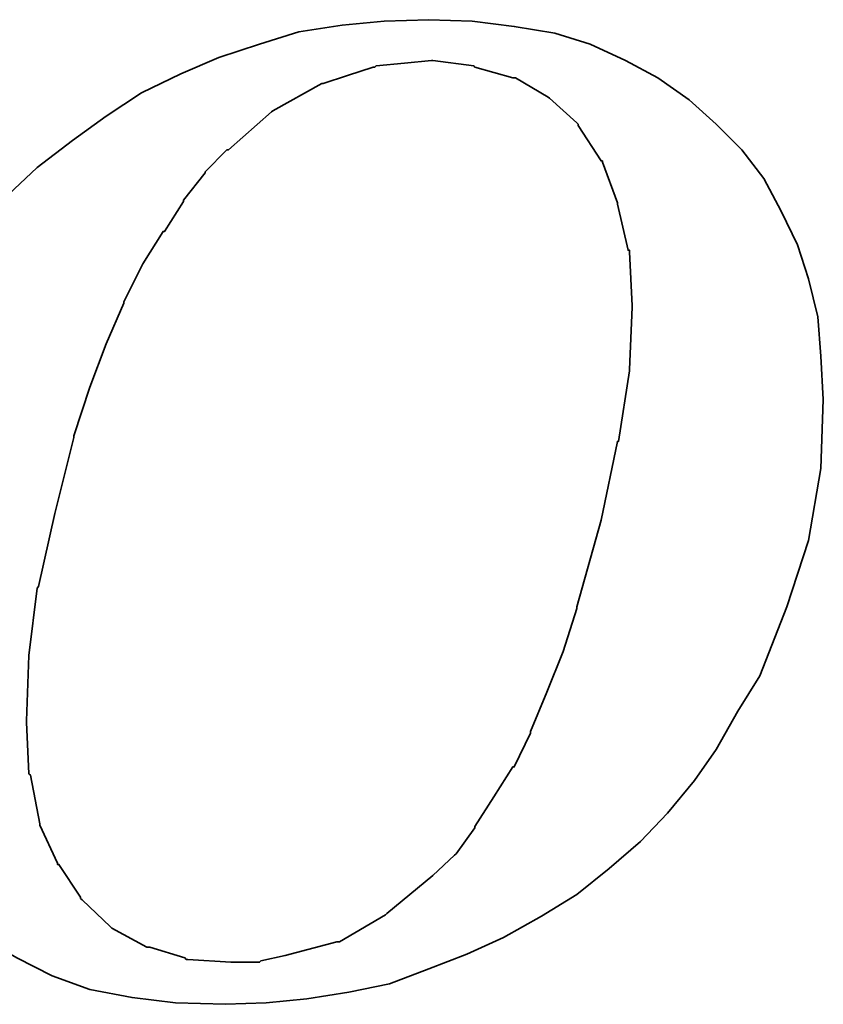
# Model space of a CAD drawing. Header units: inches. Extents: x 36 to 516, y 68 to 1649.
# Tile 45 of 50: x 183.1 to 184.37, y 117.36 to 118.92. Entities that reach past the tile are written whole.
import ezdxf

# ---------------------------------------------------------------- set-up
doc = ezdxf.new("R2010")
doc.units = ezdxf.units.IN
doc.header["$LTSCALE"] = 2
doc.header["$MEASUREMENT"] = 0
doc.layers.add('DIM', color=4, linetype='Continuous')
doc.layers.add('layer 1', color=7, linetype='Continuous')

# ---------------------------------------------------------------- blocks, each defined once
blk = doc.blocks.new('TBI MOTION logo(完整正式版)')
at = {"layer": 'layer 1', "color": 22, "lineweight": 35}
for points, knots in [([(35.79625, -6.98375), (35.79625, -6.98375), (36.23125, -7.43875), (36.23125, -7.43875), (36.23125, -7.43875), (36.23125, -7.43875), (36.75625, -7.87125), (36.75625, -7.87125), (36.75625, -7.87125), (36.75625, -7.87125), (37.33125, -8.20375), (37.33125, -8.20375), (37.33125, -8.20375), (37.33125, -8.20375), (37.95625, -8.51875), (37.95625, -8.51875), (37.95625, -8.51875), (37.95625, -8.51875), (38.62625, -8.75875), (38.62625, -8.75875), (38.62625, -8.75875), (38.62625, -8.75875), (39.37125, -8.90375), (39.37125, -8.90375), (39.37125, -8.90375), (39.37125, -8.90375), (40.14125, -8.99875), (40.14125, -8.99875), (40.14125, -8.99875), (40.14125, -8.99875), (41.02625, -9.02375), (41.02625, -9.02375), (41.02625, -9.02375), (41.02625, -9.02375), (41.74625, -8.99875), (41.74625, -8.99875), (41.74625, -8.99875), (41.74625, -8.99875), (42.46625, -8.92375), (42.46625, -8.92375), (42.46625, -8.92375), (42.46625, -8.92375), (43.21125, -8.80625), (43.21125, -8.80625), (43.21125, -8.80625), (43.21125, -8.80625), (43.93125, -8.66375), (43.93125, -8.66375), (43.93125, -8.66375), (43.93125, -8.66375), (44.62625, -8.39875), (44.62625, -8.39875), (44.62625, -8.39875), (44.62625, -8.39875), (45.29625, -8.13375), (45.29625, -8.13375), (45.29625, -8.13375), (45.29625, -8.13375), (45.94625, -7.84375), (45.94625, -7.84375), (45.94625, -7.84375), (45.94625, -7.84375), (46.61625, -7.46375), (46.61625, -7.46375), (46.61625, -7.46375), (46.61625, -7.46375), (47.24125, -7.07875), (47.24125, -7.07875), (47.24125, -7.07875), (47.24125, -7.07875), (47.81625, -6.62375), (47.81625, -6.62375), (47.81625, -6.62375), (47.81625, -6.62375), (48.36875, -6.14375), (48.36875, -6.14375), (48.36875, -6.14375), (48.36875, -6.14375), (48.84625, -5.64125), (48.84625, -5.64125), (48.84625, -5.64125), (48.84625, -5.64125), (49.32625, -5.06375), (49.32625, -5.06375), (49.32625, -5.06375), (49.32625, -5.06375), (49.71125, -4.51374), (49.71125, -4.51374), (49.71125, -4.51374), (49.71125, -4.51374), (50.09625, -3.83874), (50.09625, -3.83874), (50.09625, -3.83874), (50.09625, -3.83874), (50.48125, -3.21374), (50.48125, -3.21374), (50.48125, -3.21374), (50.48125, -3.21374), (50.96125, -1.99125), (50.96125, -1.99125), (50.96125, -1.99125), (50.96125, -1.99125), (51.34375, -0.81875), (51.34375, -0.81875), (51.34375, -0.81875), (51.34375, -0.81875), (51.56125, 0.45624), (51.56125, 0.45624), (51.56125, 0.45624), (51.56125, 0.45624), (51.60625, 1.67624), (51.60625, 1.67624), (51.60625, 1.67624), (51.60625, 1.67624), (51.56125, 2.44625), (51.56125, 2.44625), (51.56125, 2.44625), (51.56125, 2.44625), (51.51125, 3.14125), (51.51125, 3.14125), (51.51125, 3.14125), (51.51125, 3.14125), (51.34375, 3.81125), (51.34375, 3.81125), (51.34375, 3.81125), (51.34375, 3.81125), (51.15125, 4.41125), (51.15125, 4.41125), (51.15125, 4.41125), (51.15125, 4.41125), (50.86125, 5.01125), (50.86125, 5.01125), (50.86125, 5.01125), (50.86125, 5.01125), (50.55125, 5.58875), (50.55125, 5.58875), (50.55125, 5.58875), (50.55125, 5.58875), (50.16625, 6.09125), (50.16625, 6.09125), (50.16625, 6.09125), (50.16625, 6.09125), (49.71125, 6.54875), (49.71125, 6.54875), (49.71125, 6.54875), (49.71125, 6.54875), (49.23125, 6.98125), (49.23125, 6.98125), (49.23125, 6.98125), (49.23125, 6.98125), (48.67875, 7.36625), (48.67875, 7.36625), (48.67875, 7.36625), (48.67875, 7.36625), (48.10375, 7.67625), (48.10375, 7.67625), (48.10375, 7.67625), (48.10375, 7.67625), (47.48125, 7.96375), (47.48125, 7.96375), (47.48125, 7.96375), (47.48125, 7.96375), (46.85625, 8.15625), (46.85625, 8.15625), (46.85625, 8.15625), (46.85625, 8.15625), (46.13625, 8.27624), (46.13625, 8.27624), (46.13625, 8.27624), (46.13625, 8.27624), (45.39125, 8.37125), (45.39125, 8.37125), (45.39125, 8.37125), (45.39125, 8.37125), (44.62625, 8.39624), (44.62625, 8.39624), (44.62625, 8.39624), (44.62625, 8.39624), (43.83625, 8.37125), (43.83625, 8.37125), (43.83625, 8.37125), (43.83625, 8.37125), (43.09125, 8.30125), (43.09125, 8.30125), (43.09125, 8.30125), (43.09125, 8.30125), (42.32125, 8.18125), (42.32125, 8.18125), (42.32125, 8.18125), (42.32125, 8.18125), (41.62875, 7.96375), (41.62875, 7.96375), (41.62875, 7.96375), (41.62875, 7.96375), (40.90625, 7.72625), (40.90625, 7.72625), (40.90625, 7.72625), (40.90625, 7.72625), (40.23624, 7.43625), (40.23624, 7.43625), (40.23624, 7.43625), (40.23624, 7.43625), (39.54124, 7.10125), (39.54124, 7.10125), (39.54124, 7.10125), (39.54124, 7.10125), (38.91625, 6.69125), (38.91625, 6.69125), (38.91625, 6.69125), (38.91625, 6.69125), (38.31625, 6.26125), (38.31625, 6.26125), (38.31625, 6.26125), (38.31625, 6.26125), (37.69125, 5.78125), (37.69125, 5.78125), (37.69125, 5.78125), (37.69125, 5.78125), (37.18625, 5.30125), (37.18625, 5.30125), (37.18625, 5.30125), (37.18625, 5.30125), (36.70625, 4.79624), (36.70625, 4.79624), (36.70625, 4.79624), (36.70625, 4.79624), (36.23125, 4.22125), (36.23125, 4.22125), (36.23125, 4.22125), (36.23125, 4.22125), (35.87124, 3.69375), (35.87124, 3.69375), (35.87124, 3.69375), (35.87124, 3.69375), (35.53125, 3.09125), (35.53125, 3.09125), (35.53125, 3.09125), (35.53125, 3.09125), (35.19875, 2.47125), (35.19875, 2.47125), (35.19875, 2.47125), (35.19875, 2.47125), (34.71625, 1.24625), (34.71625, 1.24625), (34.71625, 1.24625), (34.71625, 1.24625), (34.33125, 0.06874), (34.33125, 0.06874), (34.33125, 0.06874), (34.33125, 0.06874), (34.11625, -1.07875), (34.11625, -1.07875), (34.11625, -1.07875), (34.11625, -1.07875), (34.07125, -2.15875), (34.07125, -2.15875), (34.07125, -2.15875), (34.07125, -2.15875), (34.07125, -2.85375), (34.07125, -2.85375), (34.07125, -2.85375), (34.07125, -2.85375), (34.14125, -3.50375), (34.14125, -3.50375), (34.14125, -3.50375), (34.14125, -3.50375), (34.28625, -4.17375), (34.28625, -4.17375), (34.28625, -4.17375), (34.28625, -4.17375), (34.47625, -4.77624), (34.47625, -4.77624), (34.47625, -4.77624), (34.47625, -4.77624), (34.71625, -5.32625), (34.71625, -5.32625), (34.71625, -5.32625), (34.71625, -5.32625), (35.05375, -5.92875), (35.05375, -5.92875), (35.05375, -5.92875), (35.05375, -5.92875), (35.36375, -6.45375), (35.36375, -6.45375), (35.36375, -6.45375), (35.36375, -6.45375), (35.79625, -6.98375), (35.79625, -6.98375)], [0, 0, 0, 0, 0.01388889, 0.01388889, 0.01388889, 0.01388889, 0.02777778, 0.02777778, 0.02777778, 0.02777778, 0.04166667, 0.04166667, 0.04166667, 0.04166667, 0.05555556, 0.05555556, 0.05555556, 0.05555556, 0.06944444, 0.06944444, 0.06944444, 0.06944444, 0.08333333, 0.08333333, 0.08333333, 0.08333333, 0.09722222, 0.09722222, 0.09722222, 0.09722222, 0.11111111, 0.11111111, 0.11111111, 0.11111111, 0.125, 0.125, 0.125, 0.125, 0.13888889, 0.13888889, 0.13888889, 0.13888889, 0.15277778, 0.15277778, 0.15277778, 0.15277778, 0.16666667, 0.16666667, 0.16666667, 0.16666667, 0.18055556, 0.18055556, 0.18055556, 0.18055556, 0.19444444, 0.19444444, 0.19444444, 0.19444444, 0.20833333, 0.20833333, 0.20833333, 0.20833333, 0.22222222, 0.22222222, 0.22222222, 0.22222222, 0.23611111, 0.23611111, 0.23611111, 0.23611111, 0.25, 0.25, 0.25, 0.25, 0.26388889, 0.26388889, 0.26388889, 0.26388889, 0.27777778, 0.27777778, 0.27777778, 0.27777778, 0.29166667, 0.29166667, 0.29166667, 0.29166667, 0.30555556, 0.30555556, 0.30555556, 0.30555556, 0.31944444, 0.31944444, 0.31944444, 0.31944444, 0.33333333, 0.33333333, 0.33333333, 0.33333333, 0.34722222, 0.34722222, 0.34722222, 0.34722222, 0.36111111, 0.36111111, 0.36111111, 0.36111111, 0.375, 0.375, 0.375, 0.375, 0.38888889, 0.38888889, 0.38888889, 0.38888889, 0.40277778, 0.40277778, 0.40277778, 0.40277778, 0.41666667, 0.41666667, 0.41666667, 0.41666667, 0.43055556, 0.43055556, 0.43055556, 0.43055556, 0.44444444, 0.44444444, 0.44444444, 0.44444444, 0.45833333, 0.45833333, 0.45833333, 0.45833333, 0.47222222, 0.47222222, 0.47222222, 0.47222222, 0.48611111, 0.48611111, 0.48611111, 0.48611111, 0.5, 0.5, 0.5, 0.5, 0.51388889, 0.51388889, 0.51388889, 0.51388889, 0.52777778, 0.52777778, 0.52777778, 0.52777778, 0.54166667, 0.54166667, 0.54166667, 0.54166667, 0.55555556, 0.55555556, 0.55555556, 0.55555556, 0.56944444, 0.56944444, 0.56944444, 0.56944444, 0.58333333, 0.58333333, 0.58333333, 0.58333333, 0.59722222, 0.59722222, 0.59722222, 0.59722222, 0.61111111, 0.61111111, 0.61111111, 0.61111111, 0.625, 0.625, 0.625, 0.625, 0.63888889, 0.63888889, 0.63888889, 0.63888889, 0.65277778, 0.65277778, 0.65277778, 0.65277778, 0.66666667, 0.66666667, 0.66666667, 0.66666667, 0.68055556, 0.68055556, 0.68055556, 0.68055556, 0.69444444, 0.69444444, 0.69444444, 0.69444444, 0.70833333, 0.70833333, 0.70833333, 0.70833333, 0.72222222, 0.72222222, 0.72222222, 0.72222222, 0.73611111, 0.73611111, 0.73611111, 0.73611111, 0.75, 0.75, 0.75, 0.75, 0.76388889, 0.76388889, 0.76388889, 0.76388889, 0.77777778, 0.77777778, 0.77777778, 0.77777778, 0.79166667, 0.79166667, 0.79166667, 0.79166667, 0.80555556, 0.80555556, 0.80555556, 0.80555556, 0.81944444, 0.81944444, 0.81944444, 0.81944444, 0.83333333, 0.83333333, 0.83333333, 0.83333333, 0.84722222, 0.84722222, 0.84722222, 0.84722222, 0.86111111, 0.86111111, 0.86111111, 0.86111111, 0.875, 0.875, 0.875, 0.875, 0.88888889, 0.88888889, 0.88888889, 0.88888889, 0.90277778, 0.90277778, 0.90277778, 0.90277778, 0.91666667, 0.91666667, 0.91666667, 0.91666667, 0.93055556, 0.93055556, 0.93055556, 0.93055556, 0.94444444, 0.94444444, 0.94444444, 0.94444444, 0.95833333, 0.95833333, 0.95833333, 0.95833333, 0.97222222, 0.97222222, 0.97222222, 0.97222222, 0.98611111, 0.98611111, 0.98611111, 0.98611111, 1, 1, 1, 1]), ([(38.33875, 1.03124), (38.33875, 1.03124), (38.62625, 1.89625), (38.62625, 1.89625), (38.62625, 1.89625), (38.62625, 1.89625), (38.91625, 2.66375), (38.91625, 2.66375), (38.91625, 2.66375), (38.91625, 2.66375), (39.22625, 3.38125), (39.22625, 3.38125), (39.22625, 3.38125), (39.22625, 3.38125), (39.22625, 3.40624), (39.22625, 3.40624), (39.22625, 3.40624), (39.22625, 3.40624), (39.56124, 4.07624), (39.56124, 4.07624), (39.56124, 4.07624), (39.56124, 4.07624), (39.92125, 4.65125), (39.92125, 4.65125), (39.92125, 4.65125), (39.92125, 4.65125), (39.94625, 4.65125), (39.94625, 4.65125), (39.94625, 4.65125), (39.94625, 4.65125), (40.28125, 5.17875), (40.28125, 5.17875), (40.28125, 5.17875), (40.28125, 5.17875), (40.28125, 5.20375), (40.28125, 5.20375), (40.28125, 5.20375), (40.28125, 5.20375), (40.66875, 5.68625), (40.66875, 5.68625), (40.66875, 5.68625), (40.66875, 5.68625), (40.66875, 5.70625), (40.66875, 5.70625), (40.66875, 5.70625), (40.66875, 5.70625), (41.05124, 6.09125), (41.05124, 6.09125), (41.05124, 6.09125), (41.05124, 6.09125), (41.07625, 6.09125), (41.07625, 6.09125), (41.07625, 6.09125), (41.07625, 6.09125), (41.84125, 6.76625), (41.84125, 6.76625), (41.84125, 6.76625), (41.84125, 6.76625), (41.86625, 6.78625), (41.86625, 6.78625), (41.86625, 6.78625), (41.86625, 6.78625), (42.73125, 7.26624), (42.73125, 7.26624), (42.73125, 7.26624), (42.73125, 7.26624), (42.75625, 7.26624), (42.75625, 7.26624), (42.75625, 7.26624), (42.75625, 7.26624), (43.18625, 7.41125), (43.18625, 7.41125), (43.18625, 7.41125), (43.18625, 7.41125), (43.64125, 7.55625), (43.64125, 7.55625), (43.64125, 7.55625), (43.64125, 7.55625), (43.66625, 7.55625), (43.66625, 7.55625), (43.66625, 7.55625), (43.66625, 7.55625), (43.69125, 7.58124), (43.69125, 7.58124), (43.69125, 7.58124), (43.69125, 7.58124), (44.19125, 7.62625), (44.19125, 7.62625), (44.19125, 7.62625), (44.19125, 7.62625), (44.67125, 7.67625), (44.67125, 7.67625), (44.67125, 7.67625), (44.67125, 7.67625), (44.69625, 7.67625), (44.69625, 7.67625), (44.69625, 7.67625), (44.69625, 7.67625), (45.41875, 7.58124), (45.41875, 7.58124), (45.41875, 7.58124), (45.41875, 7.58124), (45.44125, 7.55625), (45.44125, 7.55625), (45.44125, 7.55625), (45.44125, 7.55625), (46.11125, 7.36625), (46.11125, 7.36625), (46.11125, 7.36625), (46.11125, 7.36625), (46.13625, 7.36625), (46.13625, 7.36625), (46.13625, 7.36625), (46.13625, 7.36625), (46.15875, 7.36625), (46.15875, 7.36625), (46.15875, 7.36625), (46.15875, 7.36625), (46.73625, 7.02624), (46.73625, 7.02624), (46.73625, 7.02624), (46.73625, 7.02624), (46.76125, 7.00624), (46.76125, 7.00624), (46.76125, 7.00624), (46.76125, 7.00624), (47.24125, 6.57124), (47.24125, 6.57124), (47.24125, 6.57124), (47.24125, 6.57124), (47.26625, 6.54875), (47.26625, 6.54875), (47.26625, 6.54875), (47.26625, 6.54875), (47.26625, 6.52375), (47.26625, 6.52375), (47.26625, 6.52375), (47.26625, 6.52375), (47.67375, 5.89875), (47.67375, 5.89875), (47.67375, 5.89875), (47.67375, 5.89875), (47.69625, 5.89875), (47.69625, 5.89875), (47.69625, 5.89875), (47.69625, 5.89875), (47.69625, 5.87625), (47.69625, 5.87625), (47.69625, 5.87625), (47.69625, 5.87625), (47.96125, 5.15625), (47.96125, 5.15625), (47.96125, 5.15625), (47.96125, 5.15625), (47.96125, 5.13125), (47.96125, 5.13125), (47.96125, 5.13125), (47.96125, 5.13125), (48.15125, 4.31875), (48.15125, 4.31875), (48.15125, 4.31875), (48.15125, 4.31875), (48.17625, 4.31875), (48.17625, 4.31875), (48.17625, 4.31875), (48.17625, 4.31875), (48.17625, 4.29125), (48.17625, 4.29125), (48.17625, 4.29125), (48.17625, 4.29125), (48.22625, 3.33125), (48.22625, 3.33125), (48.22625, 3.33125), (48.22625, 3.33125), (48.22625, 3.30875), (48.22625, 3.30875), (48.22625, 3.30875), (48.22625, 3.30875), (48.17625, 2.20624), (48.17625, 2.20624), (48.17625, 2.20624), (48.17625, 2.20624), (48.17625, 2.18124), (48.17625, 2.18124), (48.17625, 2.18124), (48.17625, 2.18124), (47.98375, 0.93624), (47.98375, 0.93624), (47.98375, 0.93624), (47.98375, 0.93624), (47.96125, 0.93624), (47.96125, 0.93624), (47.96125, 0.93624), (47.96125, 0.93624), (47.67375, -0.45874), (47.67375, -0.45874), (47.67375, -0.45874), (47.67375, -0.45874), (47.24125, -1.99125), (47.24125, -1.99125), (47.24125, -1.99125), (47.24125, -1.99125), (47.24125, -2.01874), (47.24125, -2.01874), (47.24125, -2.01874), (47.24125, -2.01874), (47.00125, -2.78375), (47.00125, -2.78375), (47.00125, -2.78375), (47.00125, -2.78375), (46.71125, -3.50375), (46.71125, -3.50375), (46.71125, -3.50375), (46.71125, -3.50375), (46.42625, -4.19875), (46.42625, -4.19875), (46.42625, -4.19875), (46.42625, -4.19875), (46.42625, -4.22375), (46.42625, -4.22375), (46.42625, -4.22375), (46.42625, -4.22375), (46.13625, -4.82374), (46.13625, -4.82374), (46.13625, -4.82374), (46.13625, -4.82374), (46.11125, -4.82374), (46.11125, -4.82374), (46.11125, -4.82374), (46.11125, -4.82374), (45.77625, -5.35125), (45.77625, -5.35125), (45.77625, -5.35125), (45.77625, -5.35125), (45.44125, -5.87875), (45.44125, -5.87875), (45.44125, -5.87875), (45.44125, -5.87875), (45.44125, -5.90375), (45.44125, -5.90375), (45.44125, -5.90375), (45.44125, -5.90375), (45.10625, -6.35875), (45.10625, -6.35875), (45.10625, -6.35875), (45.10625, -6.35875), (45.08125, -6.38375), (45.08125, -6.38375), (45.08125, -6.38375), (45.08125, -6.38375), (44.69625, -6.74375), (44.69625, -6.74375), (44.69625, -6.74375), (44.69625, -6.74375), (43.88375, -7.41625), (43.88375, -7.41625), (43.88375, -7.41625), (43.88375, -7.41625), (43.85625, -7.43875), (43.85625, -7.43875), (43.85625, -7.43875), (43.85625, -7.43875), (43.04125, -7.91875), (43.04125, -7.91875), (43.04125, -7.91875), (43.04125, -7.91875), (43.01625, -7.91875), (43.01625, -7.91875), (43.01625, -7.91875), (43.01625, -7.91875), (42.99625, -7.91875), (42.99625, -7.91875), (42.99625, -7.91875), (42.99625, -7.91875), (42.08125, -8.15875), (42.08125, -8.15875), (42.08125, -8.15875), (42.08125, -8.15875), (41.65125, -8.25625), (41.65125, -8.25625), (41.65125, -8.25625), (41.65125, -8.25625), (41.62875, -8.27875), (41.62875, -8.27875), (41.62875, -8.27875), (41.62875, -8.27875), (41.60125, -8.27875), (41.60125, -8.27875), (41.60125, -8.27875), (41.60125, -8.27875), (41.12125, -8.27875), (41.12125, -8.27875), (41.12125, -8.27875), (41.12125, -8.27875), (40.35624, -8.23125), (40.35624, -8.23125), (40.35624, -8.23125), (40.35624, -8.23125), (40.33125, -8.23125), (40.33125, -8.23125), (40.33125, -8.23125), (40.33125, -8.23125), (40.30625, -8.20375), (40.30625, -8.20375), (40.30625, -8.20375), (40.30625, -8.20375), (39.68375, -8.01375), (39.68375, -8.01375), (39.68375, -8.01375), (39.68375, -8.01375), (39.66124, -8.01375), (39.66124, -8.01375), (39.66124, -8.01375), (39.66124, -8.01375), (39.63625, -8.01375), (39.63625, -8.01375), (39.63625, -8.01375), (39.63625, -8.01375), (39.01125, -7.67875), (39.01125, -7.67875), (39.01125, -7.67875), (39.01125, -7.67875), (38.98875, -7.65375), (38.98875, -7.65375), (38.98875, -7.65375), (38.98875, -7.65375), (38.48625, -7.17375), (38.48625, -7.17375), (38.48625, -7.17375), (38.48625, -7.17375), (38.45875, -7.14875), (38.45875, -7.14875), (38.45875, -7.14875), (38.45875, -7.14875), (38.45875, -7.12875), (38.45875, -7.12875), (38.45875, -7.12875), (38.45875, -7.12875), (38.07625, -6.54875), (38.07625, -6.54875), (38.07625, -6.54875), (38.07625, -6.54875), (38.05125, -6.54875), (38.05125, -6.54875), (38.05125, -6.54875), (38.05125, -6.54875), (38.05125, -6.52875), (38.05125, -6.52875), (38.05125, -6.52875), (38.05125, -6.52875), (37.74125, -5.85375), (37.74125, -5.85375), (37.74125, -5.85375), (37.74125, -5.85375), (37.74125, -5.82875), (37.74125, -5.82875), (37.74125, -5.82875), (37.74125, -5.82875), (37.57375, -4.96875), (37.57375, -4.96875), (37.57375, -4.96875), (37.57375, -4.96875), (37.54625, -4.94375), (37.54625, -4.94375), (37.54625, -4.94375), (37.54625, -4.94375), (37.50125, -4.03375), (37.50125, -4.03375), (37.50125, -4.03375), (37.50125, -4.03375), (37.50125, -4.00875), (37.50125, -4.00875), (37.50125, -4.00875), (37.50125, -4.00875), (37.54625, -2.85375), (37.54625, -2.85375), (37.54625, -2.85375), (37.54625, -2.85375), (37.69125, -1.65875), (37.69125, -1.65875), (37.69125, -1.65875), (37.69125, -1.65875), (37.71624, -1.63375), (37.71624, -1.63375), (37.71624, -1.63375), (37.71624, -1.63375), (38.00375, -0.33875), (38.00375, -0.33875), (38.00375, -0.33875), (38.00375, -0.33875), (38.33875, 1.00624), (38.33875, 1.00624), (38.33875, 1.00624), (38.33875, 1.00624), (38.33875, 1.03124), (38.33875, 1.03124)], [0, 0, 0, 0, 0.01010101, 0.01010101, 0.01010101, 0.01010101, 0.02020202, 0.02020202, 0.02020202, 0.02020202, 0.03030303, 0.03030303, 0.03030303, 0.03030303, 0.04040404, 0.04040404, 0.04040404, 0.04040404, 0.05050505, 0.05050505, 0.05050505, 0.05050505, 0.06060606, 0.06060606, 0.06060606, 0.06060606, 0.07070707, 0.07070707, 0.07070707, 0.07070707, 0.08080808, 0.08080808, 0.08080808, 0.08080808, 0.09090909, 0.09090909, 0.09090909, 0.09090909, 0.1010101, 0.1010101, 0.1010101, 0.1010101, 0.11111111, 0.11111111, 0.11111111, 0.11111111, 0.12121212, 0.12121212, 0.12121212, 0.12121212, 0.13131313, 0.13131313, 0.13131313, 0.13131313, 0.14141414, 0.14141414, 0.14141414, 0.14141414, 0.15151515, 0.15151515, 0.15151515, 0.15151515, 0.16161616, 0.16161616, 0.16161616, 0.16161616, 0.17171717, 0.17171717, 0.17171717, 0.17171717, 0.18181818, 0.18181818, 0.18181818, 0.18181818, 0.19191919, 0.19191919, 0.19191919, 0.19191919, 0.2020202, 0.2020202, 0.2020202, 0.2020202, 0.21212121, 0.21212121, 0.21212121, 0.21212121, 0.22222222, 0.22222222, 0.22222222, 0.22222222, 0.23232323, 0.23232323, 0.23232323, 0.23232323, 0.24242424, 0.24242424, 0.24242424, 0.24242424, 0.25252525, 0.25252525, 0.25252525, 0.25252525, 0.26262626, 0.26262626, 0.26262626, 0.26262626, 0.27272727, 0.27272727, 0.27272727, 0.27272727, 0.28282828, 0.28282828, 0.28282828, 0.28282828, 0.29292929, 0.29292929, 0.29292929, 0.29292929, 0.3030303, 0.3030303, 0.3030303, 0.3030303, 0.31313131, 0.31313131, 0.31313131, 0.31313131, 0.32323232, 0.32323232, 0.32323232, 0.32323232, 0.33333333, 0.33333333, 0.33333333, 0.33333333, 0.34343434, 0.34343434, 0.34343434, 0.34343434, 0.35353535, 0.35353535, 0.35353535, 0.35353535, 0.36363636, 0.36363636, 0.36363636, 0.36363636, 0.37373737, 0.37373737, 0.37373737, 0.37373737, 0.38383838, 0.38383838, 0.38383838, 0.38383838, 0.39393939, 0.39393939, 0.39393939, 0.39393939, 0.4040404, 0.4040404, 0.4040404, 0.4040404, 0.41414141, 0.41414141, 0.41414141, 0.41414141, 0.42424242, 0.42424242, 0.42424242, 0.42424242, 0.43434343, 0.43434343, 0.43434343, 0.43434343, 0.44444444, 0.44444444, 0.44444444, 0.44444444, 0.45454545, 0.45454545, 0.45454545, 0.45454545, 0.46464646, 0.46464646, 0.46464646, 0.46464646, 0.47474747, 0.47474747, 0.47474747, 0.47474747, 0.48484848, 0.48484848, 0.48484848, 0.48484848, 0.49494949, 0.49494949, 0.49494949, 0.49494949, 0.50505051, 0.50505051, 0.50505051, 0.50505051, 0.51515152, 0.51515152, 0.51515152, 0.51515152, 0.52525253, 0.52525253, 0.52525253, 0.52525253, 0.53535354, 0.53535354, 0.53535354, 0.53535354, 0.54545455, 0.54545455, 0.54545455, 0.54545455, 0.55555556, 0.55555556, 0.55555556, 0.55555556, 0.56565657, 0.56565657, 0.56565657, 0.56565657, 0.57575758, 0.57575758, 0.57575758, 0.57575758, 0.58585859, 0.58585859, 0.58585859, 0.58585859, 0.5959596, 0.5959596, 0.5959596, 0.5959596, 0.60606061, 0.60606061, 0.60606061, 0.60606061, 0.61616162, 0.61616162, 0.61616162, 0.61616162, 0.62626263, 0.62626263, 0.62626263, 0.62626263, 0.63636364, 0.63636364, 0.63636364, 0.63636364, 0.64646465, 0.64646465, 0.64646465, 0.64646465, 0.65656566, 0.65656566, 0.65656566, 0.65656566, 0.66666667, 0.66666667, 0.66666667, 0.66666667, 0.67676768, 0.67676768, 0.67676768, 0.67676768, 0.68686869, 0.68686869, 0.68686869, 0.68686869, 0.6969697, 0.6969697, 0.6969697, 0.6969697, 0.70707071, 0.70707071, 0.70707071, 0.70707071, 0.71717172, 0.71717172, 0.71717172, 0.71717172, 0.72727273, 0.72727273, 0.72727273, 0.72727273, 0.73737374, 0.73737374, 0.73737374, 0.73737374, 0.74747475, 0.74747475, 0.74747475, 0.74747475, 0.75757576, 0.75757576, 0.75757576, 0.75757576, 0.76767677, 0.76767677, 0.76767677, 0.76767677, 0.77777778, 0.77777778, 0.77777778, 0.77777778, 0.78787879, 0.78787879, 0.78787879, 0.78787879, 0.7979798, 0.7979798, 0.7979798, 0.7979798, 0.80808081, 0.80808081, 0.80808081, 0.80808081, 0.81818182, 0.81818182, 0.81818182, 0.81818182, 0.82828283, 0.82828283, 0.82828283, 0.82828283, 0.83838384, 0.83838384, 0.83838384, 0.83838384, 0.84848485, 0.84848485, 0.84848485, 0.84848485, 0.85858586, 0.85858586, 0.85858586, 0.85858586, 0.86868687, 0.86868687, 0.86868687, 0.86868687, 0.87878788, 0.87878788, 0.87878788, 0.87878788, 0.88888889, 0.88888889, 0.88888889, 0.88888889, 0.8989899, 0.8989899, 0.8989899, 0.8989899, 0.90909091, 0.90909091, 0.90909091, 0.90909091, 0.91919192, 0.91919192, 0.91919192, 0.91919192, 0.92929293, 0.92929293, 0.92929293, 0.92929293, 0.93939394, 0.93939394, 0.93939394, 0.93939394, 0.94949495, 0.94949495, 0.94949495, 0.94949495, 0.95959596, 0.95959596, 0.95959596, 0.95959596, 0.96969697, 0.96969697, 0.96969697, 0.96969697, 0.97979798, 0.97979798, 0.97979798, 0.97979798, 0.98989899, 0.98989899, 0.98989899, 0.98989899, 1, 1, 1, 1])]:
    blk.add_open_spline(points, degree=3, knots=knots, dxfattribs=at)

msp = doc.modelspace()

# ---------------------------------------------------------------- block references
at = {"layer": 'DIM', "color": 7, "xscale": 0.0895795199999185, "yscale": 0.0895795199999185, "zscale": 0.0895795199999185}
msp.add_blockref('TBI MOTION logo(完整正式版)', (179.748, 118.1701), dxfattribs=at)

doc.saveas('drawing.dxf')
